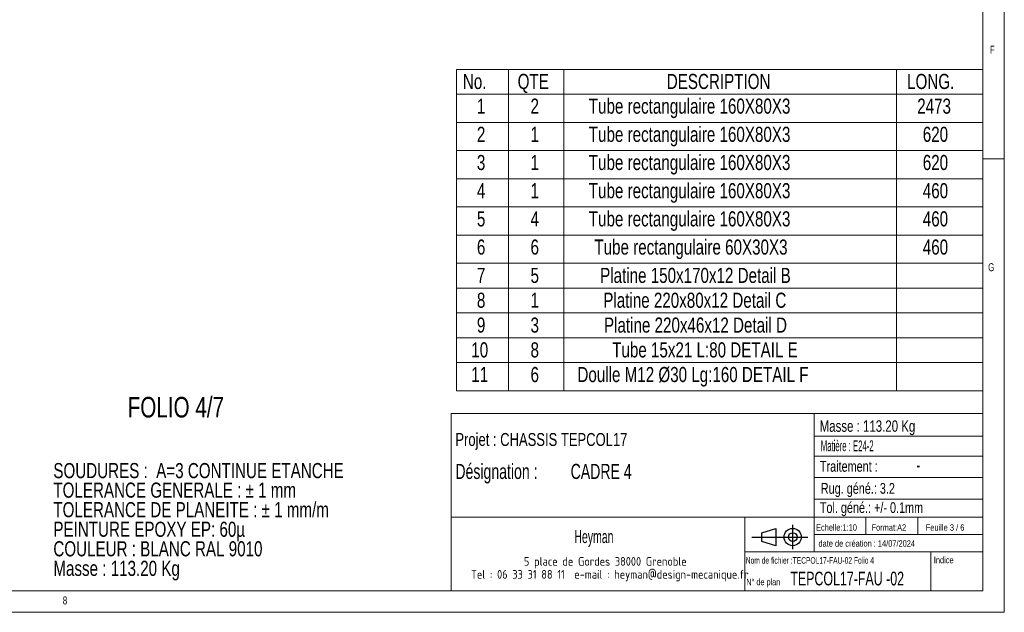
# Model space of a CAD drawing. Header units: millimetres. Extents: x 5 to 589, y 5 to 415.
# Tile 7 of 10: x 361 to 589, y 5 to 142. Entities that reach past the tile are written whole.
import ezdxf

# ---------------------------------------------------------------- set-up
doc = ezdxf.new("R2010")
doc.units = ezdxf.units.MM
doc.layers.add('NOTES', color=6, linetype='Continuous')
doc.styles.add('SLDTEXTSTYLE0', font='TXT', dxfattribs={"width": 0.75})
doc.styles.add('SLDTEXTSTYLE1', font='TXT', dxfattribs={"width": 0.675933})
doc.styles.add('SLDTEXTSTYLE2', font='TXT', dxfattribs={"width": 0.605})
doc.styles.add('SLDTEXTSTYLE3', font='TXT', dxfattribs={"width": 0.617423})
doc.styles.add('SLDTEXTSTYLE4', font='TXT', dxfattribs={"width": 0.7})
doc.styles.add('SLDTEXTSTYLE5', font='TXT', dxfattribs={"width": 0.535475})
doc.styles.add('SLDTEXTSTYLE6', font='ISOCP3', dxfattribs={"width": 0.96})
doc.styles.add('SLDTEXTSTYLE7', font='TXT', dxfattribs={"width": 0.692308})
doc.styles.add('SLDTEXTSTYLE8', font='TXT', dxfattribs={"width": 0.695728})

# ---------------------------------------------------------------- blocks, each defined once
blk = doc.blocks.new('Bloc12_2')
for p, q in [((2.32, 3.8), (5.55, 4.8)), ((5.55, 4.8), (5.55, 0.8)), ((9.48, 0), (9.48, 5.6)), ((0, 2.8), (12.98, 2.8)), ((2.32, 1.8), (2.32, 3.8)), ((5.55, 0.8), (2.32, 1.8))]:
    blk.add_line(p, q)
for radius in [2, 1]:
    blk.add_circle((9.48, 2.8), radius)
blk = doc.blocks.new('SW_NOTE_0')
at = {"layer": 'NOTES', "color": 0, "char_height": 3.5, "attachment_point": 1, "style": 'SLDTEXTSTYLE0'}
for s, insert in [('SOUDURES :  A=3 CONTINUE ETANCHE', (0, 4.51)), ('TOLERANCE GENERALE : ± 1 mm', (0, -0.01)), ('TOLERANCE DE PLANEITE : ± 1 mm/m', (0, -4.54)), ('PEINTURE EPOXY EP: 60µ', (0, -9.07)), ('COULEUR : BLANC RAL 9010', (0, -13.59)), ('Masse : 113.20 Kg', (0, -18.12))]:
    blk.add_mtext(s, dxfattribs=dict(at, insert=insert))
blk = doc.blocks.new('SW_NOTE_1')
at = {"layer": 'NOTES', "color": 0, "char_height": 2, "attachment_point": 2, "style": 'SLDTEXTSTYLE6'}
for s, insert in [('5 place de Gordes 38000 Grenoble', (20.94, 2.58)), ('Tel : 06 33 31 88 11  e-mail : heyman@design-mecanique.fr', (22, -0.42))]:
    blk.add_mtext(s, dxfattribs=dict(at, insert=insert))
blk = doc.blocks.new('SW_NOTE_2')
at = {"layer": 'NOTES', "color": 0, "char_height": 3.5, "attachment_point": 1, "style": 'SLDTEXTSTYLE8'}
for s, insert in [('Désignation :', (0, 4.51)), ('CADRE 4', (26.67, 4.51))]:
    blk.add_mtext(s, dxfattribs=dict(at, insert=insert))
blk = doc.blocks.new('SW_TABLEANNOTATION_0')
at = {"color": 0, "linetype": 'Continuous', "lineweight": 18}
for p, q in [((0, 0), (0, -74.41)), ((121.74, 0), (0, 0)), ((11.99, 0), (11.99, -5.75)), ((24.82, 0), (24.82, -5.75)), ((101.74, 0), (101.74, -5.75)), ((121.74, -74.41), (121.74, 0)), ((0, -5.75), (121.74, -5.75)), ((11.99, -5.75), (11.99, -74.41)), ((24.82, -5.75), (24.82, -74.41)), ((101.74, -5.75), (101.74, -74.41)), ((0, -12.27), (121.74, -12.27)), ((0, -18.8), (121.74, -18.8)), ((0, -25.32), (121.74, -25.32)), ((0, -31.85), (121.74, -31.85)), ((0, -38.37), (121.74, -38.37)), ((0, -44.9), (121.74, -44.9)), ((0, -50.65), (121.74, -50.65)), ((0, -56.39), (121.74, -56.39)), ((0, -62.14), (121.74, -62.14)), ((0, -67.89), (121.74, -67.89)), ((0, -74.41), (121.74, -74.41))]:
    blk.add_line(p, q, dxfattribs=at)
at = {"color": 0, "linetype": 'Continuous', "lineweight": 18, "char_height": 3.5, "attachment_point": 1, "style": 'SLDTEXTSTYLE0'}
for s, insert in [('No.', (1.45, -1.05)), ('QTE', (14.13, -1.05)), ('DESCRIPTION', (48.63, -1.05)), ('LONG.', (104.23, -1.05)), ('1', (4.7, -6.76)), ('2', (17.11, -6.76)), ('Tube rectangulaire 160X80X3', (30.59, -6.76)), ('2473', (106.57, -6.76)), ('2', (4.7, -13.29)), ('1', (17.11, -13.29)), ('Tube rectangulaire 160X80X3', (30.59, -13.29)), ('620', (107.86, -13.29)), ('3', (4.7, -19.81)), ('1', (17.11, -19.81)), ('Tube rectangulaire 160X80X3', (30.59, -19.81)), ('620', (107.86, -19.81)), ('4', (4.7, -26.34)), ('1', (17.11, -26.34)), ('Tube rectangulaire 160X80X3', (30.59, -26.34)), ('460', (107.86, -26.34)), ('5', (4.7, -32.86)), ('4', (17.11, -32.86)), ('Tube rectangulaire 160X80X3', (30.59, -32.86)), ('460', (107.86, -32.86)), ('6', (4.7, -39.39)), ('6', (17.11, -39.39)), ('Tube rectangulaire 60X30X3', (31.88, -39.39)), ('460', (107.86, -39.39)), ('7', (4.7, -45.95)), ('5', (17.11, -45.95)), ('Platine 150x170x12 Detail B', (33.21, -45.95)), ('8', (4.7, -51.7)), ('1', (17.11, -51.7)), ('Platine 220x80x12 Detail C', (33.94, -51.7)), ('9', (4.7, -57.45)), ('3', (17.11, -57.45)), ('Platine 220x46x12 Detail D', (34.1, -57.45)), ('10', (3.41, -63.19)), ('8', (17.11, -63.19)), ('Tube 15x21 L:80 DETAIL E', (36, -63.19)), ('11', (3.41, -68.9)), ('6', (17.11, -68.9)), ('Doulle M12 Ø30 Lg:160 DETAIL F', (27.96, -68.9))]:
    blk.add_mtext(s, dxfattribs=dict(at, insert=insert))

msp = doc.modelspace()

# ---------------------------------------------------------------- linework, layer by layer
at = {"lineweight": 18}
for p, q in [((589, 5), (589, 415)), ((584, 10), (584, 410)), ((589, 110), (584, 110)), ((461, 51), (461, 10)), ((584, 51), (461, 51)), ((545, 51), (545, 19)), ((584, 51), (584, 10)), ((545, 45.76), (584, 45.76)), ((545, 41.18), (584, 41.18)), ((545, 36.24), (584, 36.24)), ((545, 31.18), (584, 31.18)), ((461, 27), (584, 27)), ((529, 27), (529, 10)), ((557, 27), (557, 23)), ((569, 27), (569, 23)), ((545, 23), (584, 23)), ((529, 19), (584, 19)), ((572, 19), (572, 10)), ((10, 10), (584, 10)), ((461, 10), (584, 10)), ((5, 5), (589, 5))]:
    msp.add_line(p, q, dxfattribs=at)

# ---------------------------------------------------------------- block references
msp.add_blockref('SW_TABLEANNOTATION_0', (462.28, 130.7), dxfattribs=at)
msp.add_blockref('Bloc12_2', (530.56, 19.63))
msp.add_blockref('Bloc12_2', (530.56, 19.63))
at = {"layer": 'NOTES'}
for name, p in [('SW_NOTE_0', (368.99, 35.05)), ('SW_NOTE_2', (462, 34.86)), ('SW_NOTE_1', (475.74, 15.21))]:
    msp.add_blockref(name, p, dxfattribs=at)

# ---------------------------------------------------------------- texts
for s, insert, char_height, attachment_point, style in [('F', (585.67, 136.17), 1.85, 1, 'SLDTEXTSTYLE0'), ('G', (585.25, 85.82), 1.85, 1, 'SLDTEXTSTYLE0'), ('FOLIO 4/7', (386.18, 54.87), 4.762, 1, 'SLDTEXTSTYLE0'), ('Masse : 113.20 Kg', (546.28, 49.44), 2.6458, 1, 'SLDTEXTSTYLE0'), ('Projet : CHASSIS TEPCOL17', (462, 46.51), 3, 1, 'SLDTEXTSTYLE0'), ('Matière : E24-2', (546.53, 44.8), 2.5, 1, 'SLDTEXTSTYLE5'), ('Traitement :', (546.34, 40.05), 2.5, 1, 'SLDTEXTSTYLE0'), ('-', (569.1, 40.59), 3, 2, 'SLDTEXTSTYLE2'), ('Rug. géné.: 3.2', (546.55, 34.94), 2.5, 1, 'SLDTEXTSTYLE0'), ('Tol. géné.: +/- 0.1mm', (546.32, 30.5), 2.5, 1, 'SLDTEXTSTYLE0'), ('Echelle:1:10', (545.45, 25.4), 1.5, 1, 'SLDTEXTSTYLE0'), ('Format:A2', (558.29, 25.38), 1.5, 1, 'SLDTEXTSTYLE0'), ('Feuille 3 / 6', (570.81, 25.38), 1.5, 1, 'SLDTEXTSTYLE7'), ('Heyman', (494.06, 24.03), 3, 2, 'SLDTEXTSTYLE2'), ('date de création : 14/07/2024', (546.01, 21.69), 1.5, 1, 'SLDTEXTSTYLE0'), ('Nom de fichier :TECPOL17-FAU-02 Folio 4', (529.18, 17.77), 1.5, 1, 'SLDTEXTSTYLE3'), ('Indice', (572.69, 17.86), 1.5, 1, 'SLDTEXTSTYLE0'), ('TEPCOL17-FAU -02', (539.49, 14.41), 3.175, 1, 'SLDTEXTSTYLE1'), ('N° de plan', (529.3, 12.77), 1.5, 1, 'SLDTEXTSTYLE4'), ('8', (371.17, 8.67), 1.85, 1, 'SLDTEXTSTYLE0')]:
    msp.add_mtext(s, dxfattribs=dict(at, insert=insert, char_height=char_height, attachment_point=attachment_point, style=style))

doc.saveas('drawing.dxf')
